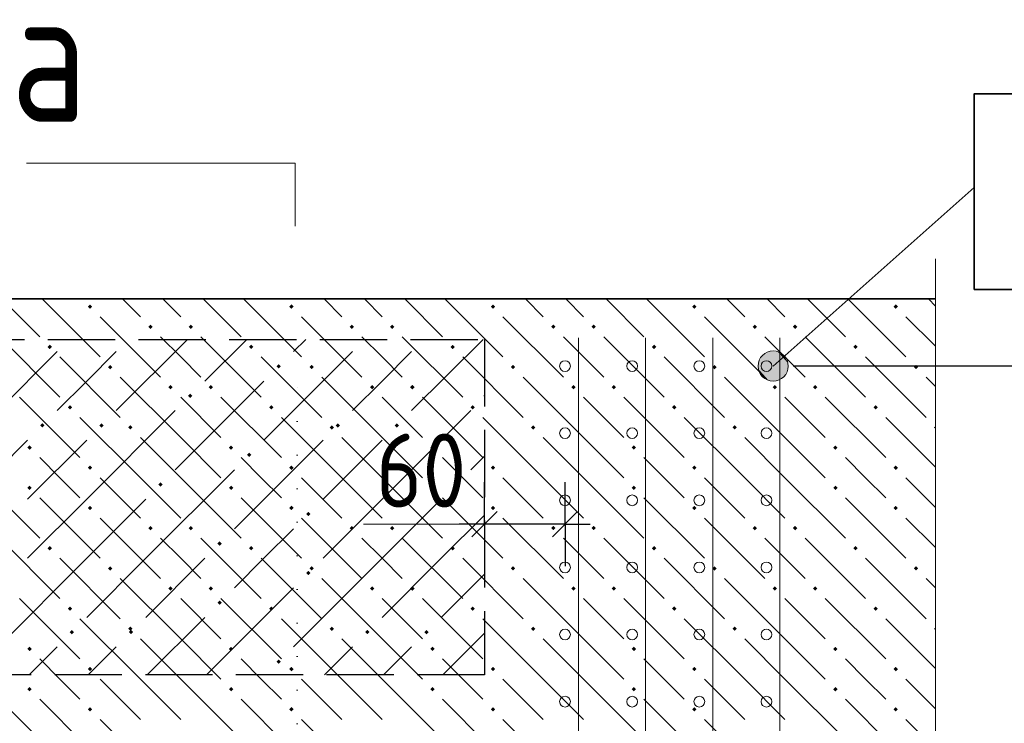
# Model space of a CAD drawing. Header units: millimetres. Extents: x 0 to 50400, y 0 to 35640.
# Tile 13 of 52: x 10016 to 13536, y 13758 to 16274. Entities that reach past the tile are written whole.
import ezdxf

# ---------------------------------------------------------------- set-up
doc = ezdxf.new("R2010")
doc.units = ezdxf.units.MM
doc.linetypes.add('______2', pattern=[324, 240, -84])
doc.linetypes.add('______9', pattern=[120, 0, -120])
for name, color, linetype, lineweight in [('Standard', 7, 'Continuous', 25), ('ЖБ Перекрытие верхний уровень', 7, 'Continuous', 35), ('ЖБ Пилон', 7, 'Continuous', 35), ('Общий01', 7, 'Continuous', 13), ('Размерная линия_ общее', 7, 'Continuous', 13), ('Текст_ общее', 7, 'Continuous', 25)]:
    doc.layers.add(name, color=color, linetype=linetype, lineweight=lineweight)
doc.layers.add('Вспомогательная арматура', color=7, linetype='Continuous', lineweight=18, true_color=0x656565)
doc.layers.add('Поперечная арматура', color=7, linetype='Continuous', lineweight=18, true_color=0x5a2814)
doc.layers.add('Размерная выноска', color=7, linetype='Continuous')
doc.styles.add('ISOCPEUR', font='txt')

msp = doc.modelspace()

# ---------------------------------------------------------------- hatches: boundary and pattern name
at = {"layer": 'Standard', "linetype": 'Continuous', "lineweight": 13, "transparency": 33554687}
for points in [[(10934.3, 15034.7), (10942.1, 15042.5), (10949.9, 15034.7), (10942.1, 15026.9)], [(10617.5, 14929.1), (10625.3, 14936.9), (10633.1, 14929.1), (10625.3, 14921.3)], [(11673.5, 14929.1), (11677.4, 14933), (11677.4, 14925.2)], [(10089.5, 14823.5), (10097.3, 14831.3), (10105.1, 14823.5), (10097.3, 14815.7)], [(10300.7, 14823.5), (10308.5, 14831.3), (10316.3, 14823.5), (10308.5, 14815.7)], [(11145.5, 14823.5), (11153.3, 14831.3), (11161.1, 14823.5), (11153.3, 14815.7)], [(11356.7, 14823.5), (11364.5, 14831.3), (11372.3, 14823.5), (11364.5, 14815.7)], [(10828.7, 14717.9), (10836.5, 14725.7), (10844.3, 14717.9), (10836.5, 14710.1)], [(10511.9, 14612.3), (10519.7, 14620.1), (10527.5, 14612.3), (10519.7, 14604.5)], [(11567.9, 14612.3), (11575.7, 14620.1), (11583.5, 14612.3), (11575.7, 14604.5)], [(11039.9, 14506.7), (11047.7, 14514.5), (11055.5, 14506.7), (11047.7, 14498.9)], [(10723.1, 14401.1), (10730.9, 14408.9), (10738.7, 14401.1), (10730.9, 14393.3)], [(11039.9, 14295.5), (11047.7, 14303.3), (11055.5, 14295.5), (11047.7, 14287.7)], [(10723.1, 14189.9), (10730.9, 14197.7), (10738.7, 14189.9), (10730.9, 14182.1)], [(10195.1, 14084.3), (10202.9, 14092.1), (10210.7, 14084.3), (10202.9, 14076.5)], [(10406.3, 14084.3), (10414.1, 14092.1), (10421.9, 14084.3), (10414.1, 14076.5)], [(11251.1, 14084.3), (11258.9, 14092.1), (11266.7, 14084.3), (11258.9, 14076.5)], [(11462.3, 14084.3), (11470.1, 14092.1), (11477.9, 14084.3), (11470.1, 14076.5)], [(10934.3, 13978.7), (10942.1, 13986.5), (10949.9, 13978.7), (10942.1, 13970.9)]]:
    msp.add_hatch(color=7, dxfattribs=at).paths.add_polyline_path(points, flags=16)
at = {"layer": 'ЖБ Перекрытие верхний уровень', "linetype": 'Continuous', "lineweight": 18, "transparency": 33554687}
for points in [[(10259.9, 15248.3), (10267.7, 15256.1), (10275.5, 15248.3), (10267.7, 15240.5)], [(10979.9, 15248.3), (10987.7, 15256.1), (10995.5, 15248.3), (10987.7, 15240.5)], [(11699.9, 15248.3), (11707.7, 15256.1), (11715.5, 15248.3), (11707.7, 15240.5)], [(12419.9, 15248.3), (12427.7, 15256.1), (12435.5, 15248.3), (12427.7, 15240.5)], [(13139.9, 15248.3), (13147.7, 15256.1), (13155.5, 15248.3), (13147.7, 15240.5)], [(10475.9, 15176.3), (10483.7, 15184.1), (10491.5, 15176.3), (10483.7, 15168.5)], [(10619.9, 15176.3), (10627.7, 15184.1), (10635.5, 15176.3), (10627.7, 15168.5)], [(11195.9, 15176.3), (11203.7, 15184.1), (11211.5, 15176.3), (11203.7, 15168.5)], [(11339.9, 15176.3), (11347.7, 15184.1), (11355.5, 15176.3), (11347.7, 15168.5)], [(11915.9, 15176.3), (11923.7, 15184.1), (11931.5, 15176.3), (11923.7, 15168.5)], [(12059.9, 15176.3), (12067.7, 15184.1), (12075.5, 15176.3), (12067.7, 15168.5)], [(12635.9, 15176.3), (12643.7, 15184.1), (12651.5, 15176.3), (12643.7, 15168.5)], [(12779.9, 15176.3), (12787.7, 15184.1), (12795.5, 15176.3), (12787.7, 15168.5)], [(10115.9, 15104.3), (10123.7, 15112.1), (10131.5, 15104.3), (10123.7, 15096.5)], [(10835.9, 15104.3), (10843.7, 15112.1), (10851.5, 15104.3), (10843.7, 15096.5)], [(11555.9, 15104.3), (11563.7, 15112.1), (11571.5, 15104.3), (11563.7, 15096.5)], [(12275.9, 15104.3), (12283.7, 15112.1), (12291.5, 15104.3), (12283.7, 15096.5)], [(12995.9, 15104.3), (13003.7, 15112.1), (13011.5, 15104.3), (13003.7, 15096.5)], [(10331.9, 15032.3), (10339.7, 15040.1), (10347.5, 15032.3), (10339.7, 15024.5)], [(11051.9, 15032.3), (11059.7, 15040.1), (11067.5, 15032.3), (11059.7, 15024.5)], [(11771.9, 15032.3), (11779.7, 15040.1), (11787.5, 15032.3), (11779.7, 15024.5)], [(12491.9, 15032.3), (12499.7, 15040.1), (12507.5, 15032.3), (12499.7, 15024.5)], [(13211.9, 15032.3), (13219.7, 15040.1), (13227.5, 15032.3), (13219.7, 15024.5)], [(10547.9, 14960.3), (10555.7, 14968.1), (10563.5, 14960.3), (10555.7, 14952.5)], [(10691.9, 14960.3), (10699.7, 14968.1), (10707.5, 14960.3), (10699.7, 14952.5)], [(11267.9, 14960.3), (11275.7, 14968.1), (11283.5, 14960.3), (11275.7, 14952.5)], [(11411.9, 14960.3), (11419.7, 14968.1), (11427.5, 14960.3), (11419.7, 14952.5)], [(11987.9, 14960.3), (11995.7, 14968.1), (12003.5, 14960.3), (11995.7, 14952.5)], [(12131.9, 14960.3), (12139.7, 14968.1), (12147.5, 14960.3), (12139.7, 14952.5)], [(12707.9, 14960.3), (12715.7, 14968.1), (12723.5, 14960.3), (12715.7, 14952.5)], [(12851.9, 14960.3), (12859.7, 14968.1), (12867.5, 14960.3), (12859.7, 14952.5)], [(10187.9, 14888.3), (10195.7, 14896.1), (10203.5, 14888.3), (10195.7, 14880.5)], [(10907.9, 14888.3), (10915.7, 14896.1), (10923.5, 14888.3), (10915.7, 14880.5)], [(11627.9, 14888.3), (11635.7, 14896.1), (11643.5, 14888.3), (11635.7, 14880.5)], [(12347.9, 14888.3), (12355.7, 14896.1), (12363.5, 14888.3), (12355.7, 14880.5)], [(13067.9, 14888.3), (13075.7, 14896.1), (13083.5, 14888.3), (13075.7, 14880.5)], [(10403.9, 14816.3), (10411.7, 14824.1), (10419.5, 14816.3), (10411.7, 14808.5)], [(11123.9, 14816.3), (11131.7, 14824.1), (11139.5, 14816.3), (11131.7, 14808.5)], [(11843.9, 14816.3), (11851.7, 14824.1), (11859.5, 14816.3), (11851.7, 14808.5)], [(12563.9, 14816.3), (12571.7, 14824.1), (12579.5, 14816.3), (12571.7, 14808.5)], [(13283.9, 14816.3), (13289.7, 14822), (13289.7, 14810.6)], [(10043.9, 14744.3), (10051.7, 14752.1), (10059.5, 14744.3), (10051.7, 14736.5)], [(10763.9, 14744.3), (10771.7, 14752.1), (10779.5, 14744.3), (10771.7, 14736.5)], [(11483.9, 14744.3), (11491.7, 14752.1), (11499.5, 14744.3), (11491.7, 14736.5)], [(12203.9, 14744.3), (12211.7, 14752.1), (12219.5, 14744.3), (12211.7, 14736.5)], [(12923.9, 14744.3), (12931.7, 14752.1), (12939.5, 14744.3), (12931.7, 14736.5)], [(10259.9, 14672.3), (10267.7, 14680.1), (10275.5, 14672.3), (10267.7, 14664.5)], [(10979.9, 14672.3), (10987.7, 14680.1), (10995.5, 14672.3), (10987.7, 14664.5)], [(11699.9, 14672.3), (11707.7, 14680.1), (11715.5, 14672.3), (11707.7, 14664.5)], [(12419.9, 14672.3), (12427.7, 14680.1), (12435.5, 14672.3), (12427.7, 14664.5)], [(13139.9, 14672.3), (13147.7, 14680.1), (13155.5, 14672.3), (13147.7, 14664.5)], [(10043.9, 14600.3), (10051.7, 14608.1), (10059.5, 14600.3), (10051.7, 14592.5)], [(10763.9, 14600.3), (10771.7, 14608.1), (10779.5, 14600.3), (10771.7, 14592.5)], [(11483.9, 14600.3), (11491.7, 14608.1), (11499.5, 14600.3), (11491.7, 14592.5)], [(12203.9, 14600.3), (12211.7, 14608.1), (12219.5, 14600.3), (12211.7, 14592.5)], [(12923.9, 14600.3), (12931.7, 14608.1), (12939.5, 14600.3), (12931.7, 14592.5)], [(10259.9, 14528.3), (10267.7, 14536.1), (10275.5, 14528.3), (10267.7, 14520.5)], [(10979.9, 14528.3), (10987.7, 14536.1), (10995.5, 14528.3), (10987.7, 14520.5)], [(11699.9, 14528.3), (11707.7, 14536.1), (11715.5, 14528.3), (11707.7, 14520.5)], [(12419.9, 14528.3), (12427.7, 14536.1), (12435.5, 14528.3), (12427.7, 14520.5)], [(13139.9, 14528.3), (13147.7, 14536.1), (13155.5, 14528.3), (13147.7, 14520.5)], [(10475.9, 14456.3), (10483.7, 14464.1), (10491.5, 14456.3), (10483.7, 14448.5)], [(10619.9, 14456.3), (10627.7, 14464.1), (10635.5, 14456.3), (10627.7, 14448.5)], [(11195.9, 14456.3), (11203.7, 14464.1), (11211.5, 14456.3), (11203.7, 14448.5)], [(11339.9, 14456.3), (11347.7, 14464.1), (11355.5, 14456.3), (11347.7, 14448.5)], [(11915.9, 14456.3), (11923.7, 14464.1), (11931.5, 14456.3), (11923.7, 14448.5)], [(12059.9, 14456.3), (12067.7, 14464.1), (12075.5, 14456.3), (12067.7, 14448.5)], [(12635.9, 14456.3), (12643.7, 14464.1), (12651.5, 14456.3), (12643.7, 14448.5)], [(12779.9, 14456.3), (12787.7, 14464.1), (12795.5, 14456.3), (12787.7, 14448.5)], [(10115.9, 14384.3), (10123.7, 14392.1), (10131.5, 14384.3), (10123.7, 14376.5)], [(10835.9, 14384.3), (10843.7, 14392.1), (10851.5, 14384.3), (10843.7, 14376.5)], [(11555.9, 14384.3), (11563.7, 14392.1), (11571.5, 14384.3), (11563.7, 14376.5)], [(12275.9, 14384.3), (12283.7, 14392.1), (12291.5, 14384.3), (12283.7, 14376.5)], [(12995.9, 14384.3), (13003.7, 14392.1), (13011.5, 14384.3), (13003.7, 14376.5)], [(10331.9, 14312.3), (10339.7, 14320.1), (10347.5, 14312.3), (10339.7, 14304.5)], [(11051.9, 14312.3), (11059.7, 14320.1), (11067.5, 14312.3), (11059.7, 14304.5)], [(11771.9, 14312.3), (11779.7, 14320.1), (11787.5, 14312.3), (11779.7, 14304.5)], [(12491.9, 14312.3), (12499.7, 14320.1), (12507.5, 14312.3), (12499.7, 14304.5)], [(13211.9, 14312.3), (13219.7, 14320.1), (13227.5, 14312.3), (13219.7, 14304.5)], [(10547.9, 14240.3), (10555.7, 14248.1), (10563.5, 14240.3), (10555.7, 14232.5)], [(10691.9, 14240.3), (10699.7, 14248.1), (10707.5, 14240.3), (10699.7, 14232.5)], [(11267.9, 14240.3), (11275.7, 14248.1), (11283.5, 14240.3), (11275.7, 14232.5)], [(11411.9, 14240.3), (11419.7, 14248.1), (11427.5, 14240.3), (11419.7, 14232.5)], [(11987.9, 14240.3), (11995.7, 14248.1), (12003.5, 14240.3), (11995.7, 14232.5)], [(12131.9, 14240.3), (12139.7, 14248.1), (12147.5, 14240.3), (12139.7, 14232.5)], [(12707.9, 14240.3), (12715.7, 14248.1), (12723.5, 14240.3), (12715.7, 14232.5)], [(12851.9, 14240.3), (12859.7, 14248.1), (12867.5, 14240.3), (12859.7, 14232.5)], [(10187.9, 14168.3), (10195.7, 14176.1), (10203.5, 14168.3), (10195.7, 14160.5)], [(10907.9, 14168.3), (10915.7, 14176.1), (10923.5, 14168.3), (10915.7, 14160.5)], [(11627.9, 14168.3), (11635.7, 14176.1), (11643.5, 14168.3), (11635.7, 14160.5)], [(12347.9, 14168.3), (12355.7, 14176.1), (12363.5, 14168.3), (12355.7, 14160.5)], [(13067.9, 14168.3), (13075.7, 14176.1), (13083.5, 14168.3), (13075.7, 14160.5)], [(10403.9, 14096.3), (10411.7, 14104.1), (10419.5, 14096.3), (10411.7, 14088.5)], [(11123.9, 14096.3), (11131.7, 14104.1), (11139.5, 14096.3), (11131.7, 14088.5)], [(11843.9, 14096.3), (11851.7, 14104.1), (11859.5, 14096.3), (11851.7, 14088.5)], [(12563.9, 14096.3), (12571.7, 14104.1), (12579.5, 14096.3), (12571.7, 14088.5)], [(13283.9, 14096.3), (13289.7, 14102), (13289.7, 14090.6)], [(10043.9, 14024.3), (10051.7, 14032.1), (10059.5, 14024.3), (10051.7, 14016.5)], [(10763.9, 14024.3), (10771.7, 14032.1), (10779.5, 14024.3), (10771.7, 14016.5)], [(11483.9, 14024.3), (11491.7, 14032.1), (11499.5, 14024.3), (11491.7, 14016.5)], [(12203.9, 14024.3), (12211.7, 14032.1), (12219.5, 14024.3), (12211.7, 14016.5)], [(12923.9, 14024.3), (12931.7, 14032.1), (12939.5, 14024.3), (12931.7, 14016.5)], [(10259.9, 13952.3), (10267.7, 13960.1), (10275.5, 13952.3), (10267.7, 13944.5)], [(10979.9, 13952.3), (10987.7, 13960.1), (10995.5, 13952.3), (10987.7, 13944.5)], [(11699.9, 13952.3), (11707.7, 13960.1), (11715.5, 13952.3), (11707.7, 13944.5)], [(12419.9, 13952.3), (12427.7, 13960.1), (12435.5, 13952.3), (12427.7, 13944.5)], [(13139.9, 13952.3), (13147.7, 13960.1), (13155.5, 13952.3), (13147.7, 13944.5)], [(10043.9, 13880.3), (10051.7, 13888.1), (10059.5, 13880.3), (10051.7, 13872.5)], [(10763.9, 13880.3), (10771.7, 13888.1), (10779.5, 13880.3), (10771.7, 13872.5)], [(11483.9, 13880.3), (11491.7, 13888.1), (11499.5, 13880.3), (11491.7, 13872.5)], [(12203.9, 13880.3), (12211.7, 13888.1), (12219.5, 13880.3), (12211.7, 13872.5)], [(12923.9, 13880.3), (12931.7, 13888.1), (12939.5, 13880.3), (12931.7, 13872.5)], [(10259.9, 13808.3), (10267.7, 13816.1), (10275.5, 13808.3), (10267.7, 13800.5)], [(10979.9, 13808.3), (10987.7, 13816.1), (10995.5, 13808.3), (10987.7, 13800.5)], [(11699.9, 13808.3), (11707.7, 13816.1), (11715.5, 13808.3), (11707.7, 13800.5)], [(12419.9, 13808.3), (12427.7, 13816.1), (12435.5, 13808.3), (12427.7, 13800.5)], [(13139.9, 13808.3), (13147.7, 13816.1), (13155.5, 13808.3), (13147.7, 13800.5)]]:
    msp.add_hatch(color=7, dxfattribs=at).paths.add_polyline_path(points, flags=16)
at = {"layer": 'Общий01', "linetype": 'Continuous', "lineweight": 13, "transparency": 33554687}
for points in [[(12658.4, 15052.5), (12745.3, 14995.3), (12673.5, 15076.1)], [(12673.5, 15076.1), (12760.5, 15018.9), (12698.8, 15088.3)], [(12673.5, 15076.1), (12745.3, 14995.3), (12760.5, 15018.9)], [(12698.8, 15088.3), (12760.5, 15018.9), (12762.1, 15046.4)], [(12698.8, 15088.3), (12762.1, 15046.4), (12726.2, 15086.7)], [(12726.2, 15086.7), (12762.1, 15046.4), (12749.8, 15071.6)], [(12656.8, 15025), (12720.1, 14983.1), (12658.4, 15052.5)], [(12658.4, 15052.5), (12720.1, 14983.1), (12745.3, 14995.3)], [(12692.7, 14984.7), (12656.8, 15025), (12669.1, 14999.8)], [(12656.8, 15025), (12692.7, 14984.7), (12720.1, 14983.1)]]:
    msp.add_hatch(color=7, dxfattribs=at).paths.add_polyline_path(points)

# ---------------------------------------------------------------- linework, layer by layer
at = {"layer": 'Standard', "color": 253, "linetype": 'Continuous', "lineweight": 13, "true_color": 0xa0a0a0, "transparency": 33554687}
for p, q in [((10616.4, 15131.3), (10361.3, 14876.3)), ((10827.6, 15131.3), (10678.1, 14981.9)), ((11038.8, 15131.3), (10994.9, 15087.5)), ((11672.4, 15131.3), (11417.3, 14876.3)), ((10150.1, 15087.5), (9833.3, 14770.7)), ((10255.7, 14981.9), (10361.3, 15087.5)), ((11206.1, 15087.5), (10889.3, 14770.7)), ((11311.7, 14981.9), (11417.3, 15087.5)), ((10150.1, 14876.3), (10255.7, 14981.9)), ((10889.3, 14981.9), (10572.5, 14665.1)), ((11206.1, 14876.3), (11311.7, 14981.9)), ((10255.7, 14559.5), (10572.5, 14876.3)), ((11311.7, 14559.5), (11628.5, 14876.3)), ((10044.5, 14770.7), (9727.7, 14453.9)), ((10255.7, 14770.7), (10044.5, 14559.5)), ((11100.5, 14770.7), (10783.7, 14453.9)), ((11311.7, 14770.7), (11100.5, 14559.5)), ((11677.4, 14714), (11628.5, 14665.1)), ((10466.9, 14348.3), (10783.7, 14665.1)), ((10255.7, 14559.5), (10044.5, 14348.3)), ((10466.9, 14559.5), (10255.7, 14348.3)), ((11311.7, 14559.5), (11100.5, 14348.3)), ((11522.9, 14559.5), (11311.7, 14348.3)), ((11522.9, 14348.3), (11677.4, 14502.8)), ((10889.3, 14348.3), (10994.9, 14453.9)), ((10255.7, 14348.3), (9938.9, 14031.5)), ((10466.9, 14348.3), (10255.7, 14137.1)), ((10678.1, 14348.3), (10466.9, 14137.1)), ((10783.7, 14242.7), (10889.3, 14348.3)), ((11311.7, 14348.3), (10994.9, 14031.5)), ((11522.9, 14348.3), (11311.7, 14137.1)), ((11677.4, 14291.6), (11522.9, 14137.1)), ((10994.9, 14242.7), (10683.6, 13931.3)), ((10678.1, 14137.1), (10472.4, 13931.3)), ((11677.4, 14080.4), (11528.4, 13931.3)), ((10150.1, 14031.5), (10050, 13931.3)), ((10261.2, 13931.3), (10361.3, 14031.5)), ((11206.1, 14031.5), (11106, 13931.3)), ((11317.2, 13931.3), (11417.3, 14031.5))]:
    msp.add_line(p, q, dxfattribs=at)
at = {"layer": 'Standard', "color": 7, "linetype": '______9', "lineweight": 13, "transparency": 33554687}
msp.add_line((11008.5, 13636.5), (11008.5, 15039.4), dxfattribs=at)
msp.add_line((11008.5, 13636.5), (11008.5, 15039.4), dxfattribs=at)
at = {"layer": 'Standard', "color": 251, "linetype": 'Continuous', "lineweight": -3, "true_color": 0x656565, "transparency": 33554687}
for p, q in [((13903.1, 15035.7), (12781.4, 15035.7)), ((11677.4, 14470.3), (11677.4, 14620.3)), ((11965.4, 14470.3), (11965.4, 14620.3)), ((11677.4, 14470.3), (11677.4, 14501)), ((11965.4, 14470.3), (11965.4, 14518.1)), ((11677.4, 14470.3), (11677.4, 14320.4)), ((11965.4, 14470.3), (11965.4, 14320.4))]:
    msp.add_line(p, q, dxfattribs=at)
at = {"layer": 'Standard', "color": 7, "linetype": 'Continuous', "lineweight": 25, "transparency": 33554687}
for p, q in [((11722.4, 14515.3), (11632.4, 14425.3)), ((12010.4, 14515.3), (11920.4, 14425.3))]:
    msp.add_line(p, q, dxfattribs=at)
at = {"layer": 'Standard', "color": 7, "linetype": 'Continuous', "lineweight": -3, "transparency": 33554687}
for p, q in [((11677.4, 14470.3), (11587.4, 14470.3)), ((11965.4, 14470.3), (11677.4, 14470.3)), ((11965.4, 14470.3), (12055.4, 14470.3))]:
    msp.add_line(p, q, dxfattribs=at)
at = {"layer": 'Standard', "color": 7, "linetype": 'Continuous', "lineweight": 13, "transparency": 33554687}
for points in [[(10041.2, 15761.7), (11001.2, 15761.7), (11001.2, 15536.1)], [(10041.2, 15761.7), (10645.9, 15761.7), (11001.2, 15761.7)]]:
    msp.add_lwpolyline(points, dxfattribs=at)
at = {"layer": 'Вспомогательная арматура', "color": 251, "linetype": 'Continuous', "lineweight": 18, "true_color": 0x656565, "transparency": 33554687}
for p, q in [((12013.4, 15136.5), (12013.4, 12774.9)), ((12013.4, 15136.5), (12013.4, 12774.9)), ((12253.4, 15136.5), (12253.4, 12774.9)), ((12253.4, 15136.5), (12253.4, 12774.9)), ((12493.4, 15136.5), (12493.4, 12774.9)), ((12493.4, 15136.5), (12493.4, 12774.9)), ((12733.4, 15136.5), (12733.4, 12774.9)), ((12733.4, 15136.5), (12733.4, 12774.9))]:
    msp.add_line(p, q, dxfattribs=at)
at = {"layer": 'ЖБ Перекрытие верхний уровень', "color": 7, "linetype": 'Continuous', "lineweight": 35, "transparency": 33554687}
msp.add_line((13289.7, 15275.7), (8893.4, 15275.7), dxfattribs=at)
at = {"layer": 'ЖБ Перекрытие верхний уровень', "color": 9, "linetype": 'Continuous', "lineweight": 18, "true_color": 0xc7c7c7, "transparency": 33554687}
for p, q in [((9952.3, 15275.7), (10087.7, 15140.3)), ((10096.3, 15275.7), (10303.7, 15068.3)), ((10384.3, 15275.7), (10447.7, 15212.3)), ((10528.3, 15275.7), (10591.7, 15212.3)), ((10672.3, 15275.7), (10807.7, 15140.3)), ((10816.3, 15275.7), (11023.7, 15068.3)), ((11104.3, 15275.7), (11167.7, 15212.3)), ((11248.3, 15275.7), (11311.7, 15212.3)), ((11392.3, 15275.7), (11527.7, 15140.3)), ((11536.3, 15275.7), (11743.7, 15068.3)), ((11824.3, 15275.7), (11887.7, 15212.3)), ((11968.3, 15275.7), (12031.7, 15212.3)), ((12112.3, 15275.7), (12247.7, 15140.3)), ((12256.3, 15275.7), (12463.7, 15068.3)), ((12544.3, 15275.7), (12607.7, 15212.3)), ((12688.3, 15275.7), (12751.7, 15212.3)), ((12832.3, 15275.7), (12967.7, 15140.3)), ((12976.3, 15275.7), (13183.7, 15068.3)), ((13264.3, 15275.7), (13289.7, 15250.4)), ((10303.7, 15212.3), (10519.7, 14996.3)), ((11023.7, 15212.3), (11239.7, 14996.3)), ((11743.7, 15212.3), (11959.7, 14996.3)), ((12463.7, 15212.3), (12679.7, 14996.3)), ((13183.7, 15212.3), (13289.7, 15106.4)), ((9943.7, 15140.3), (10159.7, 14924.3)), ((10591.7, 15068.3), (10519.7, 15140.3)), ((10663.7, 15140.3), (10879.7, 14924.3)), ((11311.7, 15068.3), (11239.7, 15140.3)), ((11383.7, 15140.3), (11599.7, 14924.3)), ((12031.7, 15068.3), (11959.7, 15140.3)), ((12103.7, 15140.3), (12319.7, 14924.3)), ((12751.7, 15068.3), (12679.7, 15140.3)), ((12823.7, 15140.3), (13039.7, 14924.3)), ((10159.7, 15068.3), (10375.7, 14852.3)), ((10663.7, 14996.3), (10591.7, 15068.3)), ((10879.7, 15068.3), (11095.7, 14852.3)), ((11383.7, 14996.3), (11311.7, 15068.3)), ((11599.7, 15068.3), (11815.7, 14852.3)), ((12103.7, 14996.3), (12031.7, 15068.3)), ((12319.7, 15068.3), (12535.7, 14852.3)), ((12823.7, 14996.3), (12751.7, 15068.3)), ((13039.7, 15068.3), (13255.7, 14852.3)), ((10591.7, 14780.3), (10375.7, 14996.3)), ((11311.7, 14780.3), (11095.7, 14996.3)), ((12031.7, 14780.3), (11815.7, 14996.3)), ((12751.7, 14780.3), (12535.7, 14996.3)), ((13289.7, 14962.4), (13255.7, 14996.3)), ((10015.7, 14924.3), (10231.7, 14708.3)), ((10591.7, 14924.3), (10735.7, 14780.3)), ((10735.7, 14924.3), (10951.7, 14708.3)), ((11311.7, 14924.3), (11455.7, 14780.3)), ((11455.7, 14924.3), (11671.7, 14708.3)), ((12031.7, 14924.3), (12175.7, 14780.3)), ((12175.7, 14924.3), (12391.7, 14708.3)), ((12751.7, 14924.3), (12895.7, 14780.3)), ((12895.7, 14924.3), (13111.7, 14708.3)), ((10447.7, 14636.3), (10231.7, 14852.3)), ((11167.7, 14636.3), (10951.7, 14852.3)), ((11887.7, 14636.3), (11671.7, 14852.3)), ((12607.7, 14636.3), (12391.7, 14852.3)), ((13289.7, 14674.4), (13111.7, 14852.3)), ((10447.7, 14780.3), (10591.7, 14636.3)), ((10591.7, 14780.3), (10735.7, 14636.3)), ((11167.7, 14780.3), (11311.7, 14636.3)), ((11311.7, 14780.3), (11455.7, 14636.3)), ((11887.7, 14780.3), (12031.7, 14636.3)), ((12031.7, 14780.3), (12175.7, 14636.3)), ((12607.7, 14780.3), (12751.7, 14636.3)), ((12751.7, 14780.3), (12895.7, 14636.3)), ((10159.7, 14636.3), (10087.7, 14708.3)), ((10879.7, 14636.3), (10807.7, 14708.3)), ((11599.7, 14636.3), (11527.7, 14708.3)), ((12319.7, 14636.3), (12247.7, 14708.3)), ((13039.7, 14636.3), (12967.7, 14708.3)), ((9871.7, 14636.3), (10087.7, 14420.3)), ((10231.7, 14564.3), (10159.7, 14636.3)), ((10303.7, 14636.3), (10447.7, 14492.3)), ((10447.7, 14636.3), (10591.7, 14492.3)), ((10591.7, 14636.3), (10807.7, 14420.3)), ((10951.7, 14564.3), (10879.7, 14636.3)), ((11023.7, 14636.3), (11167.7, 14492.3)), ((11167.7, 14636.3), (11311.7, 14492.3)), ((11311.7, 14636.3), (11527.7, 14420.3)), ((11671.7, 14564.3), (11599.7, 14636.3)), ((11743.7, 14636.3), (11887.7, 14492.3)), ((11887.7, 14636.3), (12031.7, 14492.3)), ((12031.7, 14636.3), (12247.7, 14420.3)), ((12391.7, 14564.3), (12319.7, 14636.3)), ((12463.7, 14636.3), (12607.7, 14492.3)), ((12607.7, 14636.3), (12751.7, 14492.3)), ((12751.7, 14636.3), (12967.7, 14420.3)), ((13111.7, 14564.3), (13039.7, 14636.3)), ((13183.7, 14636.3), (13289.7, 14530.4)), ((10087.7, 14564.3), (10303.7, 14348.3)), ((10807.7, 14564.3), (11023.7, 14348.3)), ((11527.7, 14564.3), (11743.7, 14348.3)), ((12247.7, 14564.3), (12463.7, 14348.3)), ((12967.7, 14564.3), (13183.7, 14348.3)), ((10303.7, 14492.3), (10519.7, 14276.3)), ((11023.7, 14492.3), (11239.7, 14276.3)), ((11743.7, 14492.3), (11959.7, 14276.3)), ((12463.7, 14492.3), (12679.7, 14276.3)), ((13183.7, 14492.3), (13289.7, 14386.4)), ((9943.7, 14420.3), (10159.7, 14204.3)), ((10591.7, 14348.3), (10519.7, 14420.3)), ((10663.7, 14420.3), (10879.7, 14204.3)), ((11311.7, 14348.3), (11239.7, 14420.3)), ((11383.7, 14420.3), (11599.7, 14204.3)), ((12031.7, 14348.3), (11959.7, 14420.3)), ((12103.7, 14420.3), (12319.7, 14204.3)), ((12751.7, 14348.3), (12679.7, 14420.3)), ((12823.7, 14420.3), (13039.7, 14204.3)), ((10159.7, 14348.3), (10375.7, 14132.3)), ((10663.7, 14276.3), (10591.7, 14348.3)), ((10879.7, 14348.3), (11095.7, 14132.3)), ((11383.7, 14276.3), (11311.7, 14348.3)), ((11599.7, 14348.3), (11815.7, 14132.3)), ((12103.7, 14276.3), (12031.7, 14348.3)), ((12319.7, 14348.3), (12535.7, 14132.3)), ((12823.7, 14276.3), (12751.7, 14348.3)), ((13039.7, 14348.3), (13255.7, 14132.3)), ((10591.7, 14060.3), (10375.7, 14276.3)), ((11311.7, 14060.3), (11095.7, 14276.3)), ((12031.7, 14060.3), (11815.7, 14276.3)), ((12751.7, 14060.3), (12535.7, 14276.3)), ((13289.7, 14242.4), (13255.7, 14276.3)), ((10015.7, 14204.3), (10231.7, 13988.3)), ((10591.7, 14204.3), (10735.7, 14060.3)), ((10735.7, 14204.3), (10951.7, 13988.3)), ((11311.7, 14204.3), (11455.7, 14060.3)), ((11455.7, 14204.3), (11671.7, 13988.3)), ((12031.7, 14204.3), (12175.7, 14060.3)), ((12175.7, 14204.3), (12391.7, 13988.3)), ((12751.7, 14204.3), (12895.7, 14060.3)), ((12895.7, 14204.3), (13111.7, 13988.3)), ((10447.7, 13916.3), (10231.7, 14132.3)), ((11167.7, 13916.3), (10951.7, 14132.3)), ((11887.7, 13916.3), (11671.7, 14132.3)), ((12607.7, 13916.3), (12391.7, 14132.3)), ((13289.7, 13954.4), (13111.7, 14132.3)), ((10447.7, 14060.3), (10591.7, 13916.3)), ((10591.7, 14060.3), (10735.7, 13916.3)), ((11167.7, 14060.3), (11311.7, 13916.3)), ((11311.7, 14060.3), (11455.7, 13916.3)), ((11887.7, 14060.3), (12031.7, 13916.3)), ((12031.7, 14060.3), (12175.7, 13916.3)), ((12607.7, 14060.3), (12751.7, 13916.3)), ((12751.7, 14060.3), (12895.7, 13916.3)), ((10159.7, 13916.3), (10087.7, 13988.3)), ((10879.7, 13916.3), (10807.7, 13988.3)), ((11599.7, 13916.3), (11527.7, 13988.3)), ((12319.7, 13916.3), (12247.7, 13988.3)), ((13039.7, 13916.3), (12967.7, 13988.3)), ((9871.7, 13916.3), (10087.7, 13700.3)), ((10231.7, 13844.3), (10159.7, 13916.3)), ((10303.7, 13916.3), (10447.7, 13772.3)), ((10447.7, 13916.3), (10591.7, 13772.3)), ((10591.7, 13916.3), (10807.7, 13700.3)), ((10951.7, 13844.3), (10879.7, 13916.3)), ((11023.7, 13916.3), (11167.7, 13772.3)), ((11167.7, 13916.3), (11311.7, 13772.3)), ((11311.7, 13916.3), (11527.7, 13700.3)), ((11671.7, 13844.3), (11599.7, 13916.3)), ((11743.7, 13916.3), (11887.7, 13772.3)), ((11887.7, 13916.3), (12031.7, 13772.3)), ((12031.7, 13916.3), (12247.7, 13700.3)), ((12391.7, 13844.3), (12319.7, 13916.3)), ((12463.7, 13916.3), (12607.7, 13772.3)), ((12607.7, 13916.3), (12751.7, 13772.3)), ((12751.7, 13916.3), (12967.7, 13700.3)), ((13111.7, 13844.3), (13039.7, 13916.3)), ((13183.7, 13916.3), (13289.7, 13810.4)), ((10087.7, 13844.3), (10303.7, 13628.3)), ((10807.7, 13844.3), (11023.7, 13628.3)), ((11527.7, 13844.3), (11743.7, 13628.3)), ((12247.7, 13844.3), (12463.7, 13628.3)), ((12967.7, 13844.3), (13183.7, 13628.3)), ((10303.7, 13772.3), (10519.7, 13556.3)), ((11023.7, 13772.3), (11239.7, 13556.3)), ((11743.7, 13772.3), (11959.7, 13556.3)), ((12463.7, 13772.3), (12679.7, 13556.3)), ((13183.7, 13772.3), (13289.7, 13666.4))]:
    msp.add_line(p, q, dxfattribs=at)
at = {"layer": 'ЖБ Пилон', "color": 253, "linetype": '______2', "lineweight": -3, "true_color": 0xababab, "transparency": 33554687}
for p, q in [((6877.4, 15131.3), (11677.4, 15131.3)), ((11677.4, 15131.3), (11677.4, 13931.3)), ((11677.4, 13931.3), (6877.4, 13931.3))]:
    msp.add_line(p, q, dxfattribs=at)
at = {"layer": 'Общий01', "color": 7, "linetype": 'Continuous', "lineweight": 13, "transparency": 33554687}
for p, q in [((12709.4, 15035.7), (13427.3, 15673.8)), ((12673.5, 15076.1), (12673.5, 15076.1)), ((12749.8, 15071.6), (12749.8, 15071.6)), ((12669.1, 14999.8), (12669.1, 14999.8)), ((12745.3, 14995.3), (12745.3, 14995.3))]:
    msp.add_line(p, q, dxfattribs=at)
msp.add_circle((12709.4, 15035.7), 54, dxfattribs=at)
at = {"layer": 'Поперечная арматура', "color": 19, "linetype": 'Continuous', "lineweight": 18, "true_color": 0x5a2814, "transparency": 33554687}
for centre in [(11965.4, 15035.7), (12205.4, 15035.7), (12445.4, 15035.7), (12685.4, 15035.7), (11965.4, 14795.7), (12205.4, 14795.7), (12445.4, 14795.7), (12685.4, 14795.7), (11965.4, 14555.7), (12205.4, 14555.7), (12445.4, 14555.7), (12685.4, 14555.7), (11965.4, 14315.7), (12205.4, 14315.7), (12445.4, 14315.7), (12685.4, 14315.7), (11965.4, 14075.7), (12205.4, 14075.7), (12445.4, 14075.7), (12685.4, 14075.7), (11965.4, 13835.7), (12205.4, 13835.7), (12445.4, 13835.7), (12685.4, 13835.7)]:
    msp.add_circle(centre, 19.2, dxfattribs=at)
at = {"layer": 'Размерная выноска', "color": 7, "linetype": 'Continuous', "lineweight": 13, "transparency": 33554687}
msp.add_line((13289.7, 15419.7), (13289.7, 12075), dxfattribs=at)
at = {"layer": 'Размерная линия_ общее', "color": 7, "linetype": 'Continuous', "lineweight": 13, "transparency": 33554687}
msp.add_line((11677.4, 14470.3), (11245.4, 14470.3), dxfattribs=at)
at = {"layer": 'Текст_ общее', "color": 7, "linetype": 'Continuous', "lineweight": 35, "transparency": 33554687}
msp.add_lwpolyline([(13427.3, 15309), (14533.3, 15309), (14533.3, 16009), (13427.3, 16009), (13427.3, 15309)], dxfattribs=at)

# ---------------------------------------------------------------- texts
at = {"layer": 'Standard', "color": 7, "linetype": 'Continuous', "lineweight": 35, "transparency": 33554687, "insert": (9985.9, 15909.7), "char_height": 480, "width": 575.728, "attachment_point": 7, "style": 'ISOCPEUR'}
msp.add_mtext('\\W0.80;а', dxfattribs=at)
at = {"layer": 'Standard', "color": 7, "linetype": 'Continuous', "lineweight": 25, "transparency": 33554687, "insert": (11289.2, 14530.3), "char_height": 264, "width": 484.718, "attachment_point": 7, "style": 'ISOCPEUR'}
msp.add_mtext('\\W0.87;60', dxfattribs=at)

doc.saveas('drawing.dxf')
